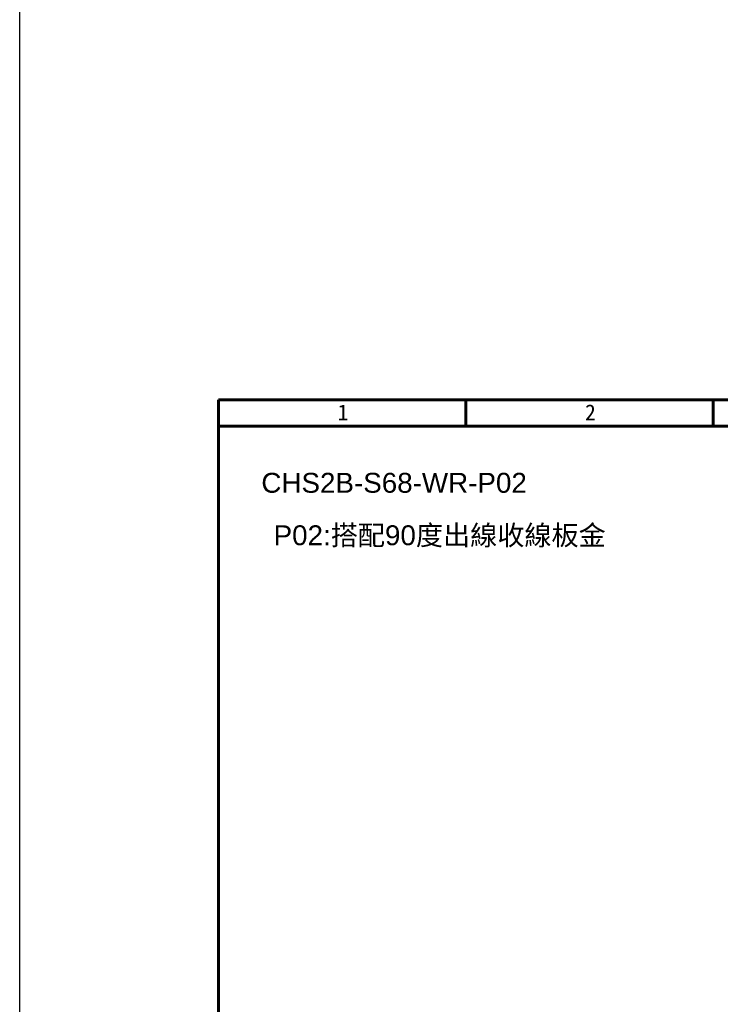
# Model space of a CAD drawing. Header units: inches. Extents: x 0 to 6721, y -3375 to 1330.
# Tile 179 of 198: x 5316 to 5528, y -59 to 238. Entities that reach past the tile are written whole.
import ezdxf

# ---------------------------------------------------------------- set-up
doc = ezdxf.new("R2010")
doc.units = ezdxf.units.IN
doc.header["$MEASUREMENT"] = 0
doc.layers.add('AM_0', color=7, linetype='Continuous', lineweight=30)
doc.layers.add('BORDER', color=7, linetype='Continuous')
doc.styles.get("Standard").update_dxf_attribs({"font": 'arial.ttf'})
doc.styles.add('標題欄', font='txt')

# ---------------------------------------------------------------- blocks, each defined once
blk = doc.blocks.new('A4-英文圖框-橫式')
at = {"layer": 'BORDER', "color": 123, "linetype": 'Continuous', "lineweight": 60, "ltscale": 25.4}
for p, q in [((2201.45, 183.5), (2201.45, 188.79)), ((2251.2, 183.5), (2251.2, 188.79)), ((2151.7, 183.5), (2549.79, 183.5))]:
    blk.add_line(p, q, dxfattribs=at)
blk.add_lwpolyline([(2151.7, 188.79), (2555.09, 188.79), (2555.09, -95.06), (2151.7, -95.06)], close=True, dxfattribs=at)
at = {"color": 60, "style": '標題欄'}
for s, p in [('1', (2175.64, 184.72)), ('2', (2225.41, 184.72))]:
    blk.add_text(s, height=3.18, dxfattribs=at).set_placement(p)

msp = doc.modelspace()

# ---------------------------------------------------------------- linework, layer by layer
at = {"color": 2}
msp.add_lwpolyline([(5316.223, 789.318), (6721.395, 789.318), (6721.395, -1543.813), (5316.223, -1543.813)], close=True, dxfattribs=at)

# ---------------------------------------------------------------- block references
at = {"xscale": 1.5, "yscale": 1.5, "zscale": 1.5}
msp.add_blockref('A4-英文圖框-橫式', (2148.678, -159.656), dxfattribs=at)

# ---------------------------------------------------------------- texts
at = {"layer": 'AM_0'}
for s, p in [('CHS2B-S68-WR-P02', (5389.137, 95.547)), ('P02:搭配90度出線收線板金', (5392.831, 79.72))]:
    msp.add_text(s, height=6, dxfattribs=at).set_placement(p)

doc.saveas('drawing.dxf')
